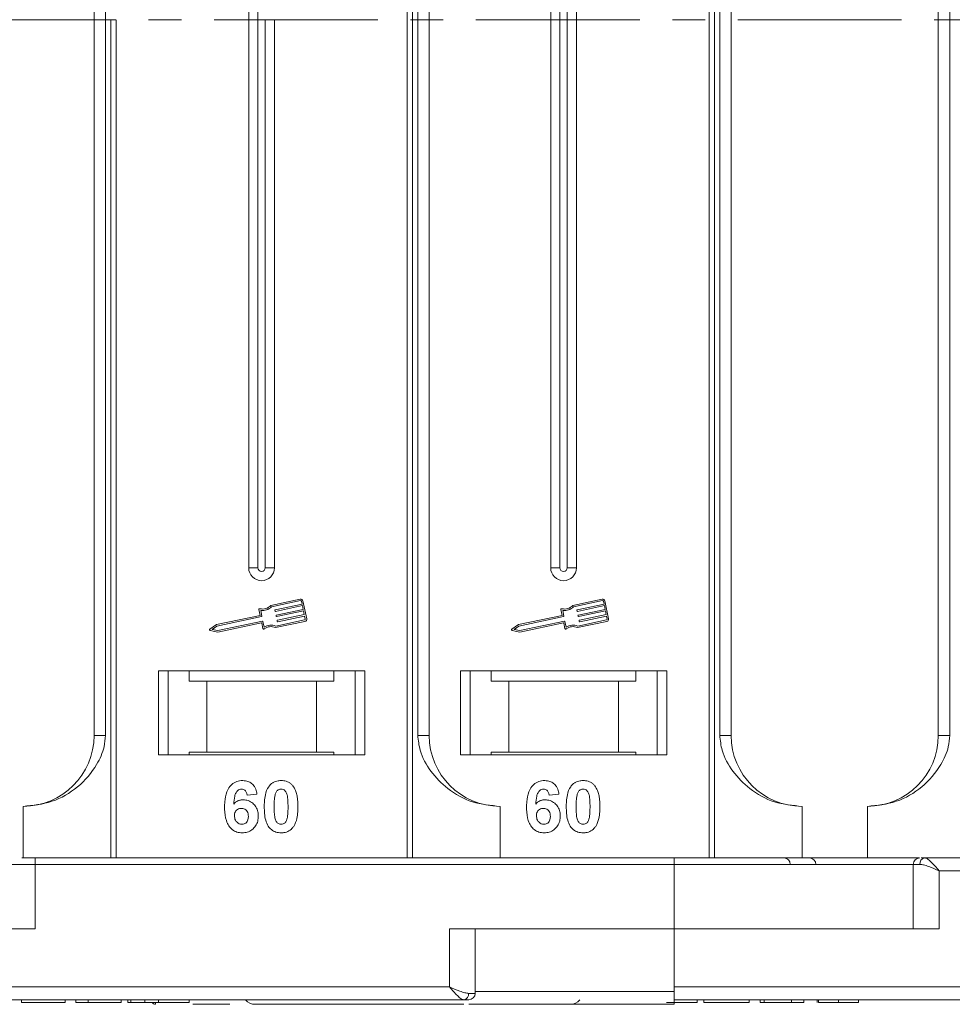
# Model space of a CAD drawing. Header units: millimetres. Extents: x -765 to 710, y 139 to 1172.
# Tile 19 of 76: x -42 to 30, y 369 to 445. Entities that reach past the tile are written whole.
import ezdxf

# ---------------------------------------------------------------- set-up
doc = ezdxf.new("R2010")
doc.units = ezdxf.units.MM
doc.linetypes.add('CENTERX2', pattern=[20.32, 12.7, -2.54, 2.54, -2.54])

msp = doc.modelspace()

# ---------------------------------------------------------------- linework, layer by layer
at = {"color": 7, "linetype": 'Continuous', "lineweight": 15}
for p, q in [((-11.922, 510.493), (-11.922, 445.493)), ((-11.503, 445.493), (-11.503, 510.493)), ((11.507, 510.493), (11.507, 445.493)), ((11.926, 445.493), (11.926, 510.493)), ((-36.21, 500.993), (-36.21, 445.493)), ((-35.325, 445.493), (-35.325, 500.993)), ((-11.096, 500.993), (-11.096, 445.493)), ((-10.21, 445.493), (-10.21, 500.993)), ((12.334, 500.993), (12.334, 445.493)), ((13.219, 445.493), (13.219, 500.993)), ((29.29, 500.993), (29.29, 445.493)), ((30.175, 445.493), (30.175, 500.993)), ((-24.21, 487.993), (-24.21, 445.493)), ((-23.495, 487.993), (-23.495, 445.493)), ((-0.781, 487.993), (-0.781, 445.493)), ((-0.066, 487.993), (-0.066, 445.493)), ((0.504, 445.493), (0.504, 487.993)), ((1.219, 445.493), (1.219, 487.993)), ((-36.21, 445.493), (-36.21, 389.993)), ((-35.325, 389.993), (-35.325, 445.493)), ((-34.918, 445.493), (-34.918, 380.493)), ((-34.499, 380.493), (-34.499, 445.493)), ((-24.21, 445.493), (-24.21, 402.993)), ((-23.495, 445.493), (-23.495, 402.993)), ((-22.926, 402.993), (-22.926, 445.493)), ((-22.21, 402.993), (-22.21, 445.493)), ((-11.922, 445.493), (-11.922, 380.493)), ((-11.503, 380.493), (-11.503, 445.493)), ((-11.096, 445.493), (-11.096, 389.993)), ((-10.21, 389.993), (-10.21, 445.493)), ((-0.781, 445.493), (-0.781, 402.993)), ((-0.066, 445.493), (-0.066, 402.993)), ((0.504, 402.993), (0.504, 445.493)), ((1.219, 402.993), (1.219, 445.493)), ((11.507, 445.493), (11.507, 380.493)), ((11.926, 380.493), (11.926, 445.493)), ((12.334, 445.493), (12.334, 389.993)), ((13.219, 389.993), (13.219, 445.493)), ((29.29, 445.493), (29.29, 389.993)), ((30.175, 389.993), (30.175, 445.493)), ((-23.495, 402.993), (-24.21, 402.993)), ((-22.21, 402.993), (-22.926, 402.993)), ((-0.066, 402.993), (-0.781, 402.993)), ((1.219, 402.993), (0.504, 402.993)), ((-20.214, 400.56), (-22.493, 400.078)), ((-20.19, 400.445), (-22.432, 399.971)), ((-22.154, 399.73), (-20.072, 400.17)), ((-20.072, 400.17), (-20.12, 400.399)), ((-19.714, 399.045), (-20.005, 400.424)), ((3.215, 400.56), (0.937, 400.078)), ((3.24, 400.445), (0.997, 399.971)), ((1.275, 399.73), (3.358, 400.17)), ((3.358, 400.17), (3.309, 400.399)), ((3.716, 399.045), (3.424, 400.424)), ((-23.415, 399.747), (-23.321, 399.303)), ((-23.282, 399.685), (-23.188, 399.241)), ((-22.165, 399.637), (-22.177, 399.695)), ((-20.047, 400.055), (-22.13, 399.615)), ((-22.069, 399.327), (-19.987, 399.767)), ((-19.962, 399.652), (-22.045, 399.212)), ((-21.984, 398.925), (-19.902, 399.365)), ((-19.987, 399.767), (-20.047, 400.055)), ((-19.902, 399.365), (-19.962, 399.652)), ((0.015, 399.747), (0.109, 399.303)), ((0.148, 399.685), (0.242, 399.241)), ((1.265, 399.637), (1.253, 399.695)), ((3.382, 400.055), (1.3, 399.615)), ((1.36, 399.327), (3.443, 399.767)), ((3.467, 399.652), (1.385, 399.212)), ((1.445, 398.925), (3.528, 399.365)), ((3.443, 399.767), (3.382, 400.055)), ((3.528, 399.365), (3.467, 399.652)), ((-26.719, 398.585), (-27.222, 398.234)), ((-23.321, 399.303), (-26.719, 398.585)), ((-23.21, 399.206), (-26.672, 398.475)), ((-26.599, 398.13), (-23.138, 398.862)), ((-26.598, 398.01), (-23.228, 398.722)), ((-23.193, 398.7), (-23.106, 398.284)), ((-23.103, 398.839), (-23.009, 398.395)), ((-22.128, 398.355), (-19.85, 398.836)), ((-22.117, 398.477), (-19.874, 398.951)), ((-22.08, 399.235), (-22.092, 399.293)), ((-21.995, 398.833), (-22.007, 398.89)), ((-19.877, 399.25), (-21.96, 398.81)), ((-19.829, 399.02), (-19.877, 399.25)), ((-3.29, 398.585), (-3.792, 398.234)), ((0.109, 399.303), (-3.29, 398.585)), ((0.219, 399.206), (-3.242, 398.475)), ((-3.17, 398.13), (0.292, 398.862)), ((-3.169, 398.01), (0.201, 398.722)), ((0.236, 398.7), (0.324, 398.284)), ((0.327, 398.839), (0.42, 398.395)), ((1.301, 398.355), (3.58, 398.836)), ((1.313, 398.477), (3.555, 398.951)), ((1.35, 399.235), (1.338, 399.293)), ((1.435, 398.833), (1.423, 398.89)), ((3.552, 399.25), (1.469, 398.81)), ((3.601, 399.02), (3.552, 399.25)), ((-27.199, 398.128), (-26.598, 398.01)), ((-26.672, 398.475), (-27.041, 398.217)), ((-27.041, 398.217), (-26.599, 398.13)), ((-3.77, 398.128), (-3.169, 398.01)), ((-3.242, 398.475), (-3.612, 398.217)), ((-3.612, 398.217), (-3.17, 398.13)), ((-15.21, 394.993), (-31.21, 394.993)), ((-31.21, 394.993), (-31.21, 388.493)), ((-30.46, 388.493), (-30.46, 394.993)), ((-28.824, 394.993), (-28.824, 394.193)), ((-17.597, 394.193), (-17.597, 394.993)), ((-15.96, 394.993), (-15.96, 388.493)), ((-15.21, 388.493), (-15.21, 394.993)), ((8.219, 394.993), (-7.781, 394.993)), ((-7.781, 394.993), (-7.781, 388.493)), ((-7.031, 388.493), (-7.031, 394.993)), ((-5.395, 394.993), (-5.395, 394.193)), ((5.833, 394.193), (5.833, 394.993)), ((7.469, 394.993), (7.469, 388.493)), ((8.219, 388.493), (8.219, 394.993)), ((-28.824, 394.193), (-27.46, 394.193)), ((-27.46, 394.193), (-27.46, 388.693)), ((-27.46, 394.193), (-18.96, 394.193)), ((-18.96, 388.693), (-18.96, 394.193)), ((-18.96, 394.193), (-17.597, 394.193)), ((-5.395, 394.193), (-4.031, 394.193)), ((-4.031, 394.193), (-4.031, 388.693)), ((-4.031, 394.193), (4.469, 394.193)), ((4.469, 388.693), (4.469, 394.193)), ((4.469, 394.193), (5.833, 394.193)), ((-36.21, 389.993), (-35.325, 389.993)), ((-11.096, 389.993), (-10.21, 389.993)), ((12.334, 389.993), (13.219, 389.993)), ((29.29, 389.993), (30.175, 389.993)), ((-27.46, 388.693), (-28.824, 388.693)), ((-28.824, 388.493), (-28.824, 388.693)), ((-27.46, 388.693), (-18.96, 388.693)), ((-17.597, 388.693), (-18.96, 388.693)), ((-17.597, 388.693), (-17.597, 388.493)), ((-4.031, 388.693), (-5.395, 388.693)), ((-5.395, 388.493), (-5.395, 388.693)), ((-4.031, 388.693), (4.469, 388.693)), ((5.833, 388.693), (4.469, 388.693)), ((5.833, 388.693), (5.833, 388.493)), ((-31.21, 388.493), (-15.21, 388.493)), ((-7.781, 388.493), (8.219, 388.493)), ((-23.569, 385.449), (-24.339, 385.365)), ((-0.14, 385.449), (-0.909, 385.365)), ((-41.71, 380.493), (-41.71, 384.493)), ((-4.71, 384.493), (-4.71, 380.493)), ((18.719, 384.493), (18.719, 380.493)), ((23.79, 380.493), (23.79, 384.493)), ((-40.782, 379.993), (-40.782, 380.493)), ((8.79, 380.493), (-40.782, 380.493)), ((8.79, 379.993), (8.79, 380.493)), ((23.79, 380.493), (27.78, 380.493)), ((99.79, 380.493), (28.235, 380.493)), ((-42.782, 379.993), (-40.782, 379.993)), ((-40.782, 374.993), (-40.782, 379.993)), ((-40.782, 379.993), (8.79, 379.993)), ((8.79, 379.993), (8.79, 374.993)), ((8.79, 379.993), (27.353, 379.993)), ((27.353, 379.993), (27.353, 374.993)), ((27.862, 379.993), (27.353, 379.993)), ((29.353, 374.993), (29.353, 379.493)), ((29.353, 379.493), (99.79, 379.493)), ((-58.21, 374.993), (-40.782, 374.993)), ((8.79, 374.993), (-8.639, 374.993)), ((-8.639, 374.993), (-8.639, 370.493)), ((-6.639, 369.993), (-6.639, 374.993)), ((8.79, 370.493), (8.79, 374.993)), ((8.79, 374.993), (29.353, 374.993)), ((-8.639, 370.493), (-58.21, 370.493)), ((44.249, 370.493), (8.79, 370.493)), ((8.79, 370.143), (8.79, 370.493)), ((-7.148, 369.993), (-6.639, 369.993)), ((-6.639, 370.143), (8.79, 370.143)), ((-58.21, 369.493), (-7.521, 369.493)), ((-58.21, 369.493), (-33.582, 369.493)), ((-41.851, 369.493), (-41.851, 369.293)), ((-41.851, 369.293), (-38.454, 369.293)), ((-38.454, 369.493), (-38.454, 369.293)), ((-37.621, 369.493), (-37.621, 369.293)), ((-37.621, 369.293), (-36.659, 369.293)), ((-36.659, 369.493), (-36.659, 369.293)), ((-36.659, 369.293), (-34.095, 369.293)), ((-34.095, 369.493), (-34.095, 369.293)), ((-33.582, 369.493), (-33.582, 369.293)), ((-33.359, 369.493), (-33.359, 369.293)), ((-32.271, 369.493), (-32.271, 369.293)), ((-31.431, 369.143), (-31.431, 369.143)), ((-31.217, 369.493), (-31.217, 369.293)), ((-28.839, 369.493), (-28.839, 369.293)), ((8.79, 369.493), (43.79, 369.493)), ((8.79, 369.493), (35.219, 369.493)), ((10.591, 369.493), (10.591, 369.293)), ((11.104, 369.293), (11.104, 369.493)), ((11.104, 369.293), (14.629, 369.293)), ((14.629, 369.493), (14.629, 369.293)), ((15.463, 369.493), (15.463, 369.293)), ((15.463, 369.293), (15.783, 369.293)), ((15.783, 369.493), (15.783, 369.293)), ((15.783, 369.293), (17.898, 369.293)), ((17.898, 369.293), (17.898, 369.493)), ((17.898, 369.293), (18.86, 369.293)), ((18.86, 369.493), (18.86, 369.293)), ((19.886, 369.493), (19.886, 369.293)), ((19.995, 369.493), (19.995, 369.293)), ((21.546, 369.493), (21.546, 369.293)), ((23.091, 369.493), (23.091, 369.293))]:
    msp.add_line(p, q, dxfattribs=at)
at = {"color": 1, "linetype": 'CENTERX2', "lineweight": 13}
msp.add_line((534.443, 445.493), (-303.64, 445.493), dxfattribs=at)
at = {"color": 7, "linetype": 'Continuous', "lineweight": 15}
for centre, radius, start, end in [((-23.21, 402.993), 1, 180, 0), ((-23.21, 402.993), 0.285, 180, 0), ((0.219, 402.993), 1, 180, 0), ((0.219, 402.993), 0.285, 180, 0), ((-23.139, 400.665), 0.873, 256.41469, 317.74736), ((-20.178, 400.387), 0.176, 11.9297, 101.9297), ((-20.178, 400.387), 0.0587, 11.9297, 101.9297), ((0.291, 400.665), 0.873, 256.41469, 317.74736), ((3.252, 400.387), 0.176, 11.9297, 101.9297), ((3.252, 400.387), 0.0587, 11.9297, 101.9297), ((-23.357, 399.76), 0.0587, 76.41469, 191.9297), ((-23.139, 400.665), 0.99, 261.69305, 315.48899), ((-22.148, 399.701), 0.0294, 101.9297, 191.9297), ((-22.136, 399.643), 0.0294, 191.9297, 281.9297), ((-22.063, 399.299), 0.0294, 101.9297, 191.9297), ((0.072, 399.76), 0.0587, 76.41469, 191.9297), ((0.291, 400.665), 0.99, 261.69305, 315.48899), ((1.281, 399.701), 0.0294, 101.9297, 191.9297), ((1.293, 399.643), 0.0294, 191.9297, 281.9297), ((1.366, 399.299), 0.0294, 101.9297, 191.9297), ((-23.222, 398.694), 0.0294, 11.9297, 101.9297), ((-23.217, 399.235), 0.0294, 281.9297, 11.9297), ((-23.132, 398.833), 0.0294, 11.9297, 101.9297), ((-22.051, 399.241), 0.0294, 191.9297, 281.9297), ((-21.978, 398.896), 0.0294, 101.9297, 191.9297), ((-21.966, 398.839), 0.0294, 191.9297, 281.9297), ((-19.886, 399.008), 0.0587, 281.9297, 11.9297), ((-19.886, 399.008), 0.176, 281.9297, 11.9297), ((0.207, 398.694), 0.0294, 11.9297, 101.9297), ((0.213, 399.235), 0.0294, 281.9297, 11.9297), ((0.298, 398.833), 0.0294, 11.9297, 101.9297), ((1.378, 399.241), 0.0294, 191.9297, 281.9297), ((1.451, 398.896), 0.0294, 101.9297, 191.9297), ((1.463, 398.839), 0.0294, 191.9297, 281.9297), ((3.543, 399.008), 0.0587, 281.9297, 11.9297), ((3.543, 399.008), 0.176, 281.9297, 11.9297), ((-27.188, 398.186), 0.0587, 124.95116, 258.90824), ((-23.048, 398.296), 0.0587, 191.9297, 307.44471), ((-22.482, 397.557), 0.873, 66.11204, 127.44471), ((-22.482, 397.557), 0.99, 68.37041, 122.16635), ((-3.758, 398.186), 0.0587, 124.95116, 258.90824), ((0.381, 398.296), 0.0587, 191.9297, 307.44471), ((0.948, 397.557), 0.873, 66.11204, 127.44471), ((0.948, 397.557), 0.99, 68.37041, 122.16635), ((-41.71, 389.993), 5.5, 270, 0), ((-4.71, 389.993), 5.5, 180, 270), ((18.719, 389.993), 5.5, 180, 270), ((23.79, 389.993), 5.5, 270, 0), ((17.307, 379.993), 0.5, 0, 90), ((19.291, 379.993), 0.5, 0, 90), ((27.853, 379.993), 0.5, 90, 180), ((28.309, 380.048), 0.451, 99.5202, 187.08135), ((-7.595, 369.937), 0.451, 279.5202, 7.08135), ((-7.139, 369.993), 0.5, 270, 0), ((-31.431, 369.493), 0.35, 215.64347, 270.00182), ((-23.71, 370.143), 1, 221.2946, 270), ((0.719, 370.143), 1, 270, 319.04573)]:
    msp.add_arc(centre, radius, start, end, dxfattribs=at)
for points, knots in [([(-41.71, 384.493), (-40.95, 384.569), (-39.43, 384.722), (-37.409, 385.912), (-36.077, 387.462), (-35.416, 388.907), (-35.35, 389.699), (-35.325, 389.993)], [0, 0, 0, 0, 0.249096, 0.498243, 0.745205, 0.90541, 1, 1, 1, 1]), ([(-11.096, 389.993), (-11.052, 389.602), (-10.941, 388.604), (-10.118, 387.149), (-8.748, 385.737), (-6.882, 384.7), (-5.432, 384.562), (-4.71, 384.493)], [0, 0, 0, 0, 0.125713, 0.321276, 0.524466, 0.763484, 1, 1, 1, 1]), ([(12.334, 389.993), (12.377, 389.602), (12.488, 388.604), (13.312, 387.149), (14.682, 385.737), (16.547, 384.7), (17.998, 384.562), (18.719, 384.493)], [0, 0, 0, 0, 0.125713, 0.321276, 0.524466, 0.763484, 1, 1, 1, 1]), ([(23.79, 384.493), (24.55, 384.569), (26.07, 384.722), (28.091, 385.912), (29.423, 387.462), (30.084, 388.907), (30.15, 389.699), (30.175, 389.993)], [0, 0, 0, 0, 0.249096, 0.498243, 0.745205, 0.90541, 1, 1, 1, 1]), ([(-26.082, 384.439), (-26.079, 384.572), (-26.071, 384.974), (-25.98, 385.53), (-25.702, 386.038), (-25.355, 386.341), (-24.985, 386.479), (-24.752, 386.489), (-24.667, 386.493)], [0, 0, 0, 0, 0.142337, 0.429127, 0.589943, 0.751205, 0.909895, 1, 1, 1, 1]), ([(-24.667, 386.493), (-24.531, 386.482), (-24.285, 386.463), (-23.973, 386.279), (-23.732, 386.002), (-23.616, 385.705), (-23.58, 385.506), (-23.569, 385.449)], [0, 0, 0, 0, 0.242691, 0.439002, 0.635006, 0.895059, 1, 1, 1, 1]), ([(-22.61, 386.087), (-22.565, 386.137), (-22.475, 386.239), (-22.306, 386.354), (-22.117, 386.437), (-21.948, 386.475), (-21.807, 386.49), (-21.734, 386.492), (-21.698, 386.493)], [0, 0, 0, 0, 0.193776, 0.3936, 0.587864, 0.788908, 0.894169, 1, 1, 1, 1]), ([(-21.698, 386.493), (-21.631, 386.491), (-21.496, 386.486), (-21.298, 386.442), (-21.108, 386.365), (-20.963, 386.266), (-20.856, 386.168), (-20.807, 386.111), (-20.783, 386.082)], [0, 0, 0, 0, 0.192627, 0.388684, 0.582013, 0.783201, 0.891038, 1, 1, 1, 1]), ([(-2.653, 384.439), (-2.65, 384.572), (-2.641, 384.974), (-2.551, 385.53), (-2.272, 386.038), (-1.926, 386.341), (-1.556, 386.479), (-1.322, 386.489), (-1.238, 386.493)], [0, 0, 0, 0, 0.142337, 0.429127, 0.589943, 0.751205, 0.909895, 1, 1, 1, 1]), ([(-1.238, 386.493), (-1.102, 386.482), (-0.856, 386.463), (-0.543, 386.279), (-0.302, 386.002), (-0.186, 385.705), (-0.15, 385.506), (-0.14, 385.449)], [0, 0, 0, 0, 0.2426908, 0.4390024, 0.635006, 0.8950587, 1, 1, 1, 1]), ([(0.82, 386.087), (0.864, 386.137), (0.954, 386.239), (1.123, 386.354), (1.312, 386.437), (1.481, 386.475), (1.623, 386.49), (1.695, 386.492), (1.732, 386.493)], [0, 0, 0, 0, 0.193776, 0.3936, 0.587864, 0.788908, 0.894169, 1, 1, 1, 1]), ([(1.732, 386.493), (1.799, 386.491), (1.933, 386.486), (2.131, 386.442), (2.322, 386.365), (2.467, 386.266), (2.574, 386.168), (2.622, 386.111), (2.647, 386.082)], [0, 0, 0, 0, 0.192627, 0.388684, 0.582013, 0.783201, 0.891038, 1, 1, 1, 1]), ([(-24.766, 385.826), (-24.82, 385.821), (-24.928, 385.81), (-25.08, 385.71), (-25.222, 385.538), (-25.331, 385.176), (-25.355, 384.876), (-25.372, 384.671)], [0, 0, 0, 0, 0.112049, 0.22438, 0.370115, 0.570276, 1, 1, 1, 1]), ([(-24.339, 385.365), (-24.351, 385.442), (-24.371, 385.564), (-24.461, 385.709), (-24.566, 385.789), (-24.675, 385.822), (-24.741, 385.825), (-24.766, 385.826)], [0, 0, 0, 0, 0.33384, 0.524547, 0.716372, 0.891824, 1, 1, 1, 1]), ([(-23.005, 384.474), (-23.003, 384.607), (-22.998, 384.91), (-22.926, 385.438), (-22.785, 385.858), (-22.627, 386.064), (-22.61, 386.087)], [0, 0, 0, 0, 0.237381, 0.538918, 0.949082, 1, 1, 1, 1]), ([(-22.15, 385.434), (-22.127, 385.503), (-22.089, 385.615), (-21.98, 385.741), (-21.857, 385.807), (-21.758, 385.824), (-21.704, 385.826), (-21.698, 385.826)], [0, 0, 0, 0, 0.334804, 0.542561, 0.750382, 0.970721, 1, 1, 1, 1]), ([(-21.698, 385.826), (-21.64, 385.82), (-21.539, 385.81), (-21.411, 385.736), (-21.3, 385.595), (-21.201, 385.324), (-21.164, 384.928), (-21.161, 384.621), (-21.159, 384.466)], [0, 0, 0, 0, 0.105646, 0.186221, 0.267042, 0.431541, 0.712708, 1, 1, 1, 1]), ([(-20.783, 386.082), (-20.743, 386.028), (-20.664, 385.918), (-20.558, 385.686), (-20.469, 385.391), (-20.419, 385.06), (-20.394, 384.75), (-20.391, 384.561), (-20.39, 384.466)], [0, 0, 0, 0, 0.118432, 0.239329, 0.449434, 0.664178, 0.83182, 1, 1, 1, 1]), ([(-1.336, 385.826), (-1.39, 385.821), (-1.499, 385.81), (-1.651, 385.71), (-1.793, 385.538), (-1.901, 385.176), (-1.925, 384.876), (-1.942, 384.671)], [0, 0, 0, 0, 0.112049, 0.22438, 0.370115, 0.570276, 1, 1, 1, 1]), ([(-0.909, 385.365), (-0.922, 385.442), (-0.941, 385.564), (-1.032, 385.709), (-1.137, 385.789), (-1.245, 385.822), (-1.311, 385.825), (-1.336, 385.826)], [0, 0, 0, 0, 0.33384, 0.524547, 0.716372, 0.891824, 1, 1, 1, 1]), ([(0.424, 384.474), (0.426, 384.607), (0.432, 384.91), (0.504, 385.438), (0.645, 385.858), (0.803, 386.064), (0.82, 386.087)], [0, 0, 0, 0, 0.237381, 0.538918, 0.949082, 1, 1, 1, 1]), ([(1.279, 385.434), (1.303, 385.503), (1.341, 385.615), (1.449, 385.741), (1.573, 385.807), (1.672, 385.824), (1.726, 385.826), (1.732, 385.826)], [0, 0, 0, 0, 0.334804, 0.542561, 0.750382, 0.970721, 1, 1, 1, 1]), ([(1.732, 385.826), (1.789, 385.82), (1.89, 385.81), (2.019, 385.736), (2.129, 385.595), (2.229, 385.324), (2.265, 384.928), (2.269, 384.621), (2.27, 384.466)], [0, 0, 0, 0, 0.105646, 0.186221, 0.267042, 0.431541, 0.712708, 1, 1, 1, 1]), ([(2.647, 386.082), (2.686, 386.028), (2.766, 385.918), (2.871, 385.686), (2.961, 385.391), (3.011, 385.06), (3.036, 384.75), (3.038, 384.561), (3.04, 384.466)], [0, 0, 0, 0, 0.118432, 0.239329, 0.449434, 0.664178, 0.83182, 1, 1, 1, 1]), ([(-25.372, 384.671), (-25.325, 384.719), (-25.231, 384.817), (-25.085, 384.909), (-24.958, 384.958), (-24.859, 384.986), (-24.755, 385.002), (-24.684, 385.005), (-24.649, 385.006)], [0, 0, 0, 0, 0.2436536, 0.4957602, 0.6178923, 0.7415029, 0.8700251, 1, 1, 1, 1]), ([(-24.649, 385.006), (-24.513, 384.993), (-24.241, 384.969), (-23.892, 384.753), (-23.627, 384.451), (-23.485, 384.098), (-23.473, 383.855), (-23.467, 383.746)], [0, 0, 0, 0, 0.210216, 0.421975, 0.620016, 0.831037, 1, 1, 1, 1]), ([(-22.236, 384.466), (-22.236, 384.532), (-22.235, 384.666), (-22.229, 384.847), (-22.219, 385.008), (-22.205, 385.151), (-22.186, 385.294), (-22.162, 385.387), (-22.15, 385.434)], [0, 0, 0, 0, 0.20527, 0.410616, 0.557148, 0.703844, 0.851475, 1, 1, 1, 1]), ([(-1.942, 384.671), (-1.896, 384.719), (-1.801, 384.817), (-1.656, 384.909), (-1.529, 384.958), (-1.43, 384.986), (-1.326, 385.002), (-1.255, 385.005), (-1.219, 385.006)], [0, 0, 0, 0, 0.243654, 0.49576, 0.617892, 0.741503, 0.870025, 1, 1, 1, 1]), ([(-1.219, 385.006), (-1.084, 384.993), (-0.811, 384.969), (-0.463, 384.753), (-0.197, 384.451), (-0.056, 384.098), (-0.043, 383.855), (-0.037, 383.746)], [0, 0, 0, 0, 0.210216, 0.421975, 0.620016, 0.831037, 1, 1, 1, 1]), ([(1.193, 384.466), (1.194, 384.532), (1.195, 384.666), (1.201, 384.847), (1.211, 385.008), (1.225, 385.151), (1.243, 385.294), (1.267, 385.387), (1.279, 385.434)], [0, 0, 0, 0, 0.20527, 0.410616, 0.557148, 0.703844, 0.851475, 1, 1, 1, 1]), ([(-24.725, 382.442), (-24.86, 382.452), (-25.132, 382.474), (-25.492, 382.675), (-25.783, 382.98), (-26.023, 383.516), (-26.078, 384.026), (-26.082, 384.381), (-26.082, 384.439)], [0, 0, 0, 0, 0.148269, 0.297647, 0.442421, 0.607851, 0.935658, 1, 1, 1, 1]), ([(-25.313, 383.764), (-25.308, 383.846), (-25.3, 383.982), (-25.209, 384.152), (-25.087, 384.26), (-24.938, 384.329), (-24.831, 384.336), (-24.779, 384.339)], [0, 0, 0, 0, 0.2767209, 0.4568705, 0.6370074, 0.8240683, 1, 1, 1, 1]), ([(-24.779, 384.339), (-24.711, 384.334), (-24.586, 384.324), (-24.425, 384.229), (-24.306, 384.094), (-24.244, 383.91), (-24.239, 383.777), (-24.236, 383.707)], [0, 0, 0, 0, 0.2137567, 0.3949441, 0.5765849, 0.7773109, 1, 1, 1, 1]), ([(-21.698, 382.442), (-21.833, 382.452), (-22.105, 382.472), (-22.458, 382.67), (-22.747, 382.984), (-22.98, 383.595), (-22.995, 384.115), (-23.005, 384.474)], [0, 0, 0, 0, 0.147528, 0.296569, 0.43214, 0.608737, 1, 1, 1, 1]), ([(-21.698, 383.108), (-21.766, 383.116), (-21.876, 383.129), (-22.005, 383.216), (-22.107, 383.366), (-22.201, 383.638), (-22.23, 384.028), (-22.234, 384.319), (-22.236, 384.466)], [0, 0, 0, 0, 0.125351, 0.202197, 0.279182, 0.459742, 0.727968, 1, 1, 1, 1]), ([(-21.159, 384.466), (-21.16, 384.399), (-21.161, 384.266), (-21.166, 384.085), (-21.177, 383.924), (-21.191, 383.782), (-21.209, 383.64), (-21.233, 383.547), (-21.245, 383.501)], [0, 0, 0, 0, 0.205942, 0.411959, 0.558149, 0.704502, 0.851801, 1, 1, 1, 1]), ([(-20.39, 384.466), (-20.392, 384.332), (-20.397, 384.029), (-20.468, 383.509), (-20.606, 383.086), (-20.763, 382.878), (-20.786, 382.848)], [0, 0, 0, 0, 0.236629, 0.537361, 0.932986, 1, 1, 1, 1]), ([(-1.295, 382.442), (-1.431, 382.452), (-1.702, 382.474), (-2.062, 382.675), (-2.354, 382.98), (-2.594, 383.516), (-2.649, 384.026), (-2.652, 384.381), (-2.653, 384.439)], [0, 0, 0, 0, 0.148269, 0.297647, 0.442421, 0.607851, 0.935658, 1, 1, 1, 1]), ([(-1.884, 383.764), (-1.879, 383.846), (-1.871, 383.982), (-1.779, 384.152), (-1.657, 384.26), (-1.509, 384.329), (-1.401, 384.336), (-1.349, 384.339)], [0, 0, 0, 0, 0.276721, 0.45687, 0.637007, 0.824068, 1, 1, 1, 1]), ([(-1.349, 384.339), (-1.281, 384.334), (-1.156, 384.324), (-0.996, 384.229), (-0.877, 384.094), (-0.815, 383.91), (-0.809, 383.777), (-0.807, 383.707)], [0, 0, 0, 0, 0.213757, 0.394944, 0.576585, 0.777311, 1, 1, 1, 1]), ([(1.732, 382.442), (1.597, 382.452), (1.325, 382.472), (0.971, 382.67), (0.683, 382.984), (0.45, 383.595), (0.434, 384.115), (0.424, 384.474)], [0, 0, 0, 0, 0.147528, 0.296569, 0.43214, 0.608737, 1, 1, 1, 1]), ([(1.732, 383.108), (1.664, 383.116), (1.554, 383.129), (1.425, 383.216), (1.322, 383.366), (1.229, 383.638), (1.2, 384.028), (1.195, 384.319), (1.193, 384.466)], [0, 0, 0, 0, 0.125351, 0.202197, 0.279182, 0.459742, 0.727968, 1, 1, 1, 1]), ([(2.27, 384.466), (2.27, 384.399), (2.269, 384.266), (2.263, 384.085), (2.253, 383.924), (2.239, 383.782), (2.22, 383.64), (2.196, 383.547), (2.185, 383.501)], [0, 0, 0, 0, 0.205942, 0.411959, 0.558149, 0.704502, 0.851801, 1, 1, 1, 1]), ([(3.04, 384.466), (3.037, 384.332), (3.032, 384.029), (2.962, 383.509), (2.824, 383.086), (2.666, 382.878), (2.644, 382.848)], [0, 0, 0, 0, 0.236629, 0.537361, 0.932986, 1, 1, 1, 1]), ([(-24.74, 383.108), (-24.808, 383.115), (-24.945, 383.13), (-25.12, 383.247), (-25.247, 383.404), (-25.305, 383.586), (-25.31, 383.706), (-25.313, 383.764)], [0, 0, 0, 0, 0.207905, 0.419981, 0.630626, 0.821735, 1, 1, 1, 1]), ([(-24.236, 383.707), (-24.24, 383.621), (-24.247, 383.483), (-24.32, 383.304), (-24.43, 383.195), (-24.574, 383.121), (-24.681, 383.113), (-24.74, 383.108)], [0, 0, 0, 0, 0.2886974, 0.4635526, 0.6399417, 0.8018084, 1, 1, 1, 1]), ([(-23.467, 383.746), (-23.475, 383.612), (-23.49, 383.342), (-23.656, 382.96), (-23.941, 382.661), (-24.315, 382.47), (-24.588, 382.451), (-24.725, 382.442)], [0, 0, 0, 0, 0.197831, 0.3973, 0.59891, 0.798741, 1, 1, 1, 1]), ([(-21.245, 383.501), (-21.268, 383.432), (-21.306, 383.32), (-21.414, 383.195), (-21.535, 383.129), (-21.635, 383.111), (-21.689, 383.109), (-21.698, 383.108)], [0, 0, 0, 0, 0.3336776, 0.5404125, 0.7472639, 0.9612091, 1, 1, 1, 1]), ([(-1.311, 383.108), (-1.378, 383.115), (-1.515, 383.13), (-1.691, 383.247), (-1.817, 383.404), (-1.875, 383.586), (-1.881, 383.706), (-1.884, 383.764)], [0, 0, 0, 0, 0.207905, 0.419981, 0.630626, 0.821735, 1, 1, 1, 1]), ([(-0.807, 383.707), (-0.811, 383.621), (-0.817, 383.483), (-0.89, 383.304), (-1.001, 383.195), (-1.145, 383.121), (-1.252, 383.113), (-1.311, 383.108)], [0, 0, 0, 0, 0.2886974, 0.4635526, 0.6399417, 0.8018084, 1, 1, 1, 1]), ([(-0.037, 383.746), (-0.045, 383.612), (-0.061, 383.342), (-0.226, 382.96), (-0.512, 382.661), (-0.885, 382.47), (-1.158, 382.451), (-1.295, 382.442)], [0, 0, 0, 0, 0.197831, 0.3973, 0.59891, 0.798741, 1, 1, 1, 1]), ([(2.185, 383.501), (2.161, 383.432), (2.123, 383.32), (2.016, 383.195), (1.894, 383.129), (1.795, 383.111), (1.74, 383.109), (1.732, 383.108)], [0, 0, 0, 0, 0.3336776, 0.5404125, 0.7472639, 0.9612091, 1, 1, 1, 1]), ([(-20.786, 382.848), (-20.83, 382.798), (-20.92, 382.696), (-21.089, 382.58), (-21.278, 382.497), (-21.447, 382.459), (-21.589, 382.444), (-21.661, 382.442), (-21.698, 382.442)], [0, 0, 0, 0, 0.193769, 0.393564, 0.587886, 0.789131, 0.894283, 1, 1, 1, 1]), ([(2.644, 382.848), (2.599, 382.798), (2.509, 382.696), (2.34, 382.58), (2.152, 382.497), (1.982, 382.459), (1.841, 382.444), (1.768, 382.442), (1.732, 382.442)], [0, 0, 0, 0, 0.193769, 0.393564, 0.587886, 0.789131, 0.894283, 1, 1, 1, 1]), ([(-40.782, 380.493), (-40.941, 380.493), (-41.267, 380.493), (-41.627, 380.493), (-41.77, 380.493), (-41.803, 380.493)], [0, 0, 0, 0, 0.421218, 0.866389, 1, 1, 1, 1]), ([(27.605, 380.493), (27.354, 380.493), (26.212, 380.493), (23.986, 380.493), (20.678, 380.493), (16.939, 380.493), (12.856, 380.493), (10.131, 380.493), (8.79, 380.493)], [0, 0, 0, 0, 0.046784, 0.213122, 0.379487, 0.592262, 0.799244, 1, 1, 1, 1]), ([(28.235, 380.493), (28.117, 380.493), (27.991, 380.493), (27.957, 380.493), (27.955, 380.493)], [0, 0, 0, 0, 0.93147, 1, 1, 1, 1]), ([(28.235, 380.493), (28.302, 380.476), (28.446, 380.44), (28.725, 380.19), (29.035, 379.86), (29.247, 379.615), (29.353, 379.493)], [0, 0, 0, 0, 0.23435, 0.498195, 0.748869, 1, 1, 1, 1]), ([(27.862, 379.993), (27.957, 379.983), (28.166, 379.961), (28.665, 379.79), (29.083, 379.609), (29.353, 379.493)], [0, 0, 0, 0, 0.227072, 0.501587, 1, 1, 1, 1]), ([(-7.521, 369.493), (-7.589, 369.51), (-7.732, 369.545), (-8.012, 369.796), (-8.321, 370.125), (-8.533, 370.37), (-8.639, 370.493)], [0, 0, 0, 0, 0.2343503, 0.4981953, 0.748869, 1, 1, 1, 1]), ([(-8.639, 370.493), (-8.369, 370.377), (-7.951, 370.196), (-7.452, 370.024), (-7.243, 370.003), (-7.148, 369.993)], [0, 0, 0, 0, 0.498413, 0.772928, 1, 1, 1, 1]), ([(8.79, 369.143), (8.79, 369.154), (8.79, 369.176), (8.79, 369.348), (8.79, 369.602), (8.79, 369.883), (8.79, 370.069), (8.79, 370.143)], [0, 0, 0, 0, 0.2146939, 0.4293877, 0.6440816, 0.8587754, 1, 1, 1, 1]), ([(-33.582, 369.293), (-33.582, 369.293), (-33.581, 369.293), (-33.566, 369.293), (-33.542, 369.293), (-33.5, 369.293), (-33.443, 369.293), (-33.387, 369.293), (-33.359, 369.293)], [0, 0, 0, 0, 0.15395, 0.308181, 0.478699, 0.649961, 0.824203, 1, 1, 1, 1]), ([(-33.359, 369.293), (-33.299, 369.293), (-33.179, 369.293), (-32.862, 369.293), (-32.541, 369.293), (-32.3, 369.293), (-32.271, 369.293)], [0, 0, 0, 0, 0.250896, 0.502166, 0.940512, 1, 1, 1, 1]), ([(-32.271, 369.293), (-32.209, 369.293), (-32.085, 369.293), (-31.901, 369.293), (-31.725, 369.293), (-31.558, 369.293), (-31.388, 369.293), (-31.274, 369.293), (-31.217, 369.293)], [0, 0, 0, 0, 0.185429, 0.37219, 0.527708, 0.683877, 0.841678, 1, 1, 1, 1]), ([(-31.431, 369.242), (-31.431, 369.219), (-31.43, 369.158), (-31.431, 369.149), (-31.431, 369.143)], [0, 0, 0, 0, 0.377883, 1, 1, 1, 1]), ([(-31.217, 369.293), (-31.084, 369.293), (-30.68, 369.293), (-30.026, 369.293), (-29.407, 369.293), (-28.98, 369.293), (-28.849, 369.293), (-28.841, 369.293), (-28.839, 369.293)], [0, 0, 0, 0, 0.101398, 0.306996, 0.506144, 0.685262, 0.924557, 1, 1, 1, 1]), ([(-28.536, 369.143), (-28.19, 369.143), (-27.224, 369.143), (-26.281, 369.143), (-25.674, 369.143)], [0, 0, 0, 0, 0.357051, 1, 1, 1, 1]), ([(-23.71, 369.143), (-23.664, 369.143), (-23.569, 369.143), (-22.789, 369.143), (-21.608, 369.143), (-20.117, 369.143), (-18.447, 369.143), (-16.483, 369.143), (-13.479, 369.143), (-10.453, 369.143), (-8.016, 369.143), (-7.521, 369.143)], [0, 0, 0, 0, 0.116801, 0.237217, 0.361008, 0.457797, 0.55457, 0.653419, 0.752252, 0.949669, 1, 1, 1, 1]), ([(-7.139, 369.143), (-6.815, 369.143), (-5.552, 369.143), (-2.906, 369.143), (0.761, 369.143), (4.786, 369.143), (7.469, 369.143), (8.79, 369.143)], [0, 0, 0, 0, 0.068027, 0.265043, 0.51709, 0.762232, 1, 1, 1, 1]), ([(8.212, 369.293), (8.345, 369.293), (8.749, 369.293), (9.409, 369.293), (10.031, 369.293), (10.456, 369.293), (10.581, 369.293), (10.589, 369.293), (10.591, 369.293)], [0, 0, 0, 0, 0.102171, 0.30922, 0.51365, 0.692275, 0.932413, 1, 1, 1, 1]), ([(19.995, 369.293), (20.049, 369.293), (20.157, 369.293), (20.461, 369.293), (20.926, 369.293), (21.312, 369.293), (21.546, 369.293)], [0, 0, 0, 0, 0.20646, 0.413515, 0.645211, 1, 1, 1, 1]), ([(21.546, 369.293), (21.68, 369.293), (21.984, 369.293), (22.436, 369.293), (22.795, 369.293), (23.049, 369.293), (23.074, 369.293), (23.091, 369.293)], [0, 0, 0, 0, 0.155292, 0.353145, 0.543243, 0.704067, 1, 1, 1, 1])]:
    msp.add_open_spline(points, degree=3, knots=knots, dxfattribs=at)
msp.add_open_spline([(-7.139, 369.493), (-7.156, 369.493), (-7.192, 369.493), (-7.411, 369.493), (-7.521, 369.493)], degree=3, dxfattribs=at)

doc.saveas('drawing.dxf')
